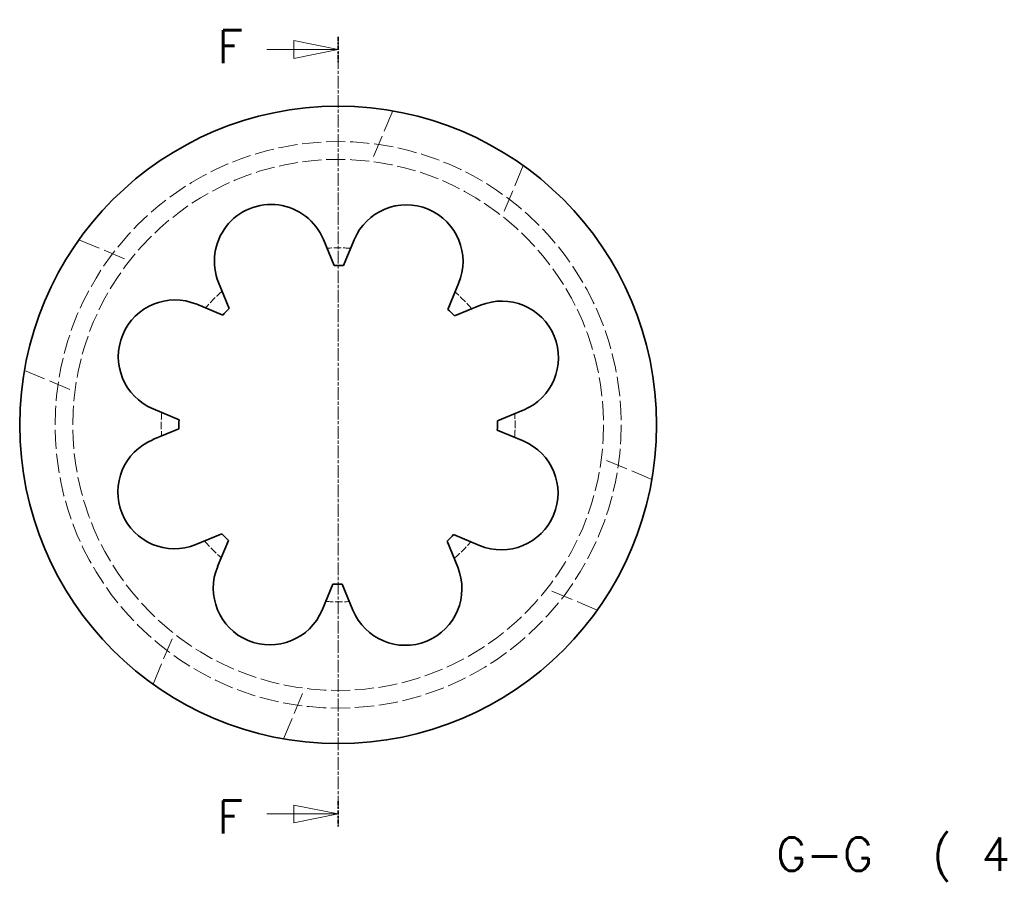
# Model space of a CAD drawing. Header units: millimetres. Extents: x 0 to 187, y 0 to 161.
# Tile 3 of 4: x 25 to 81, y 112 to 161. Entities that reach past the tile are written whole.
import ezdxf

# ---------------------------------------------------------------- set-up
doc = ezdxf.new("R2010")
doc.units = ezdxf.units.MM
doc.header["$LTSCALE"] = 0.5
for name, pattern in [('CHAIN', [0.3543, 0.2362, -0.0295, 0.0591, -0.0295]), ('DASHED', [0.2068, 0.1655, -0.0413]), ('LONG_DASH_DOTTED', [0.3001, 0.2362, -0.0295, 0.0049, -0.0295])]:
    doc.linetypes.add(name, pattern=pattern)
for name, color, linetype, lineweight in [('_áry _ezu(skolni)', 3, 'LONG_DASH_DOTTED', 18), ('Skryté hrany(skolni)', 5, 'DASHED', 18), ('Viditelné hrany(skolni)', 7, 'Continuous', 35), ('Zna_ky(skolni)', 4, 'Continuous', 18)]:
    doc.layers.add(name, color=color, linetype=linetype, lineweight=lineweight)
doc.styles.add('STANDARDBigText', font='txt.shx')

# ---------------------------------------------------------------- blocks, each defined once
blk = doc.blocks.new('2dTransSection0')
at = {"layer": '_áry _ezu(skolni)', "linetype": 'Continuous'}
for p, q in [((86.51, 317.95), (81.51, 318.95)), ((81.51, 318.95), (81.51, 316.95)), ((78.43, 317.95), (81.51, 317.95)), ((81.51, 317.95), (86.51, 317.95)), ((81.51, 316.95), (86.51, 317.95)), ((78.43, 231.59), (81.51, 231.59)), ((86.51, 231.59), (81.51, 232.59)), ((81.51, 232.59), (81.51, 230.59)), ((81.51, 231.59), (86.51, 231.59)), ((81.51, 230.59), (86.51, 231.59))]:
    blk.add_line(p, q, dxfattribs=at)
at = {"layer": '_áry _ezu(skolni)', "linetype": 'CHAIN', "ltscale": 12.186401}
blk.add_line((86.51, 319.39), (86.51, 230.16), dxfattribs=at)
at = {"layer": '_áry _ezu(skolni)', "lineweight": 35, "ltscale": 3.775075}
for p, q in [((86.51, 319.39), (86.51, 316.51)), ((86.51, 233.03), (86.51, 230.16))]:
    blk.add_line(p, q, dxfattribs=at)
at = {"layer": '_áry _ezu(skolni)', "linetype": 'Continuous', "flags": 128}
for points in [[(81.51, 316.95), (86.51, 317.95), (81.51, 318.95), (81.51, 316.95)], [(81.51, 230.59), (86.51, 231.59), (81.51, 232.59), (81.51, 230.59)]]:
    blk.add_lwpolyline(points, dxfattribs=at)
at = {"layer": '_áry _ezu(skolni)'}
for points in [[(81.51, 316.95), (86.51, 317.95), (81.51, 318.95), (81.51, 316.95)], [(81.51, 230.59), (86.51, 231.59), (81.51, 232.59), (81.51, 230.59)]]:
    blk.add_solid(points, dxfattribs=at)
at = {"layer": '_áry _ezu(skolni)', "insert": (72.86, 316.39), "char_height": 3.75, "attachment_point": 7, "style": 'STANDARDBigText'}
blk.add_mtext('F', dxfattribs=at)
at = {"layer": '_áry _ezu(skolni)', "insert": (72.86, 229.36), "char_height": 3.75, "attachment_point": 7, "line_spacing_factor": 1.875, "style": 'STANDARDBigText'}
blk.add_mtext('F', dxfattribs=at)

msp = doc.modelspace()

# ---------------------------------------------------------------- linework, layer by layer
at = {"layer": 'Skryté hrany(skolni)', "ltscale": 14.956946}
for p, q in [((46.335, 155.504), (45.141, 152.651)), ((53.715, 152.418), (52.522, 149.564)), ((28.606, 148.231), (31.46, 147.038)), ((25.52, 140.851), (28.373, 139.657)), ((60.988, 134.689), (58.135, 135.882)), ((57.902, 127.308), (55.048, 128.502)), ((32.792, 123.122), (33.986, 125.976)), ((40.173, 120.035), (41.366, 122.889))]:
    msp.add_line(p, q, dxfattribs=at)
at = {"layer": 'Skryté hrany(skolni)', "ltscale": 13.138555}
msp.add_circle((43.254, 137.77), 16, dxfattribs=at)
at = {"layer": 'Skryté hrany(skolni)', "ltscale": 13.021246}
msp.add_circle((43.254, 137.77), 15, dxfattribs=at)
at = {"layer": 'Skryté hrany(skolni)', "ltscale": 5.099703}
for start, end in [(85.968, 93.6421), (130.968, 138.6421), (40.968, 48.6421), (175.968, 183.6421), (355.968, 3.6421), (220.968, 228.6421), (310.968, 318.6421), (265.968, 273.6421)]:
    msp.add_arc((43.254, 137.77), 10, start, end, dxfattribs=at)
at = {"layer": 'Viditelné hrany(skolni)'}
for p, q in [((42.419, 148.236), (43.022, 146.767)), ((43.547, 146.765), (44.16, 148.23)), ((37.101, 144.338), (36.498, 145.807)), ((50.064, 145.761), (49.452, 144.296)), ((35.263, 144.58), (36.728, 143.968)), ((49.822, 143.923), (51.291, 144.526)), ((34.259, 138.063), (32.794, 138.676)), ((53.72, 138.605), (52.251, 138.002)), ((32.788, 136.935), (34.257, 137.538)), ((52.249, 137.477), (53.714, 136.864)), ((36.686, 131.617), (35.217, 131.014)), ((51.245, 130.959), (49.78, 131.572)), ((36.443, 129.779), (37.056, 131.244)), ((49.407, 131.202), (50.01, 129.733)), ((42.961, 128.775), (42.348, 127.309)), ((44.089, 127.304), (43.486, 128.773))]:
    msp.add_line(p, q, dxfattribs=at)
msp.add_circle((43.254, 137.77), 18, dxfattribs=at)
for centre, radius, start, end in [((39.459, 147.022), 3.2, 22.3051, 202.3051), ((47.112, 146.996), 3.2, 337.3051, 157.3051), ((43.254, 137.77), 9, 88.1326, 91.4776), ((34.028, 141.628), 3.2, 67.3051, 247.3051), ((52.506, 141.565), 3.2, 292.3051, 112.3051), ((43.254, 137.77), 9, 133.1326, 136.4776), ((43.254, 137.77), 9, 43.1326, 46.4776), ((43.254, 137.77), 9, 178.1326, 181.4776), ((43.254, 137.77), 9, 358.1326, 1.4776), ((34.002, 133.974), 3.2, 112.3051, 292.3051), ((52.48, 133.912), 3.2, 247.3051, 67.3051), ((43.254, 137.77), 9, 223.1326, 226.4776), ((43.254, 137.77), 9, 313.1326, 316.4776), ((39.396, 128.544), 3.2, 157.3051, 337.3051), ((47.049, 128.518), 3.2, 202.3051, 22.3051), ((43.254, 137.77), 9, 268.1326, 271.4776)]:
    msp.add_arc(centre, radius, start, end, dxfattribs=at)

# ---------------------------------------------------------------- block references
at = {"layer": '_áry _ezu(skolni)', "xscale": 0.5, "yscale": 0.5, "zscale": 0.5}
msp.add_blockref('2dTransSection0', (0, 0), dxfattribs=at)

# ---------------------------------------------------------------- texts
at = {"layer": 'Zna_ky(skolni)', "color": 7, "insert": (68.011, 111.96), "char_height": 1.875, "attachment_point": 7, "style": 'STANDARDBigText'}
msp.add_mtext('G-G  ( 4 : 1 )', dxfattribs=at)

doc.saveas('drawing.dxf')
